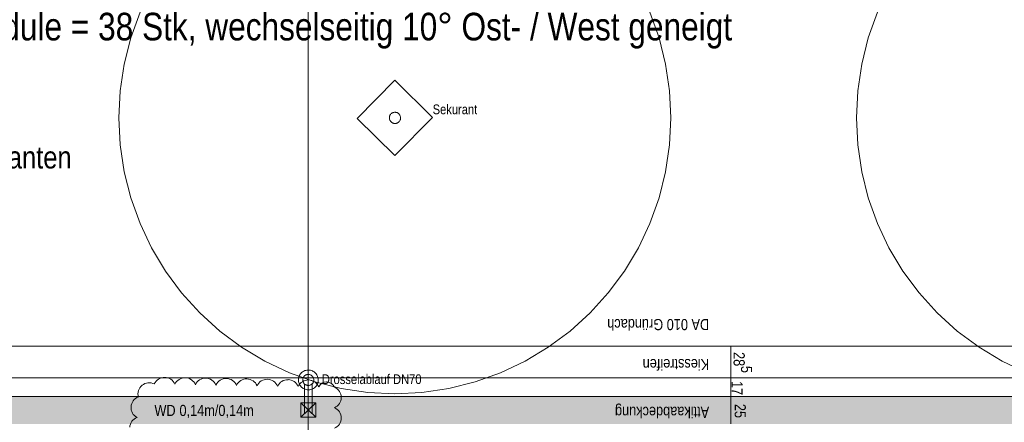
# Model space of a CAD drawing. Extents: x -620 to 300, y 62 to 1112.
# Tile 10 of 45: x -343 to -164, y 376 to 449. Entities that reach past the tile are written whole.
import ezdxf
from ezdxf.lldxf.tags import DXFTag

# ---------------------------------------------------------------- set-up
doc = ezdxf.new("R2010")
doc.units = 0
doc.layers.get('0').update_dxf_attribs({"lineweight": 13})
for name, color, linetype, lineweight, true_color in [('30 -34 Innenwände- 11 Durchbruch', 4, 'Continuous', 9, 0x00ffff), ('30 -36 Dächer- 3 Dachbeläge', 9, 'Continuous', 15, 0x808080), ('30 -36 Dächer- 3 Dachbeläge Gründach', 9, 'Continuous', 9, 0x808080), ('40 -41 Abwasser_Wasser_Gas- 1 Abwasser + sanitäre Anlagen', 7, 'Continuous', 9, 0xff6633), ('70 -72 Beschriftung- 1 Beschriftung allgemein', 7, 'Continuous', 9, 0xff6633), ('70 -76 Bemaßung- 2 Allgemein', 9, 'Continuous', 5, 0x808080), ('70 -77 Revision- 2 Wolken', 7, 'Continuous', 18, 0x944cff)]:
    doc.layers.add(name, color=color, linetype=linetype, lineweight=lineweight, true_color=true_color)
for name, color, linetype, lineweight in [('30 -36 Dächer- 9 Sonstiges zur KG360', 7, 'grob-A06DNCB3MF', 9), ('40 -41 Abwasser_Wasser_Gas- 2 Wasser-1', 7, 'Continuous', 15), ('70 -71 Achsen- 1 Gebäudeachsen', 7, 'STRICHPUNKT2-A06DNCB4MF', 18), ('E_PV_Aufstellzone', 7, 'grob', 35), ('Keine', 7, 'Continuous', 9)]:
    doc.layers.add(name, color=color, linetype=linetype, lineweight=lineweight)
doc.styles.get("Standard").update_dxf_attribs({"font": 'ARIALN.TTF'})
tags = doc.linetypes.add('grob', pattern=[14, 3, -8, 3]).pattern_tags.tags
tags[8:9] = [DXFTag(74, 4), DXFTag(75, 0), DXFTag(340, '0'), DXFTag(46, 0.0), DXFTag(50, 0.0), DXFTag(44, 0.0), DXFTag(45, 0.0)]
tags[6:7] = [DXFTag(74, 4), DXFTag(75, 0), DXFTag(340, '0'), DXFTag(46, 0.0), DXFTag(50, 0.0), DXFTag(44, 0.0), DXFTag(45, 0.0)]
tags[4:5] = [DXFTag(74, 4), DXFTag(75, 0), DXFTag(340, '0'), DXFTag(46, 0.0), DXFTag(50, 0.0), DXFTag(44, 0.0), DXFTag(45, 0.0)]
tags = doc.linetypes.add('grob-A06DNCB3MF', pattern=[14, 3, -8, 3]).pattern_tags.tags
tags[8:9] = [DXFTag(74, 4), DXFTag(75, 0), DXFTag(340, '0'), DXFTag(46, 0.0), DXFTag(50, 0.0), DXFTag(44, 0.0), DXFTag(45, 0.0)]
tags[6:7] = [DXFTag(74, 4), DXFTag(75, 0), DXFTag(340, '0'), DXFTag(46, 0.0), DXFTag(50, 0.0), DXFTag(44, 0.0), DXFTag(45, 0.0)]
tags[4:5] = [DXFTag(74, 4), DXFTag(75, 0), DXFTag(340, '0'), DXFTag(46, 0.0), DXFTag(50, 0.0), DXFTag(44, 0.0), DXFTag(45, 0.0)]
tags = doc.linetypes.add('STRICHPUNKT2-A06DNCB4MF', pattern=[12.7, 6.35, -3.175, 0, -3.175]).pattern_tags.tags
tags[10:11] = [DXFTag(74, 4), DXFTag(75, 0), DXFTag(340, '0'), DXFTag(46, 0.0), DXFTag(50, 0.0), DXFTag(44, 0.0), DXFTag(45, 0.0)]
tags[8:9] = [DXFTag(74, 4), DXFTag(75, 0), DXFTag(340, '0'), DXFTag(46, 0.0), DXFTag(50, 0.0), DXFTag(44, 0.0), DXFTag(45, 0.0)]
tags[6:7] = [DXFTag(74, 4), DXFTag(75, 0), DXFTag(340, '0'), DXFTag(46, 0.0), DXFTag(50, 0.0), DXFTag(44, 0.0), DXFTag(45, 0.0)]
tags[4:5] = [DXFTag(74, 4), DXFTag(75, 0), DXFTag(340, '0'), DXFTag(46, 0.0), DXFTag(50, 0.0), DXFTag(44, 0.0), DXFTag(45, 0.0)]

# ---------------------------------------------------------------- blocks, each defined once
blk = doc.blocks.new('Referenz-A06DNCB5MF')
at = {"layer": '30 -34 Innenwände- 11 Durchbruch', "color": 0, "linetype": 'Continuous', "ltscale": 0.13}
for p, q in [((-291.93, 379.93), (-289.23, 379.93)), ((-289.23, 379.93), (-291.93, 377.33)), ((-289.23, 377.33), (-291.93, 379.93)), ((-291.93, 377.33), (-291.93, 379.93)), ((-291.93, 379.93), (-289.23, 377.33)), ((-289.23, 379.93), (-291.93, 377.33)), ((-289.23, 377.33), (-289.23, 379.93)), ((-291.93, 377.33), (-289.23, 377.33))]:
    blk.add_line(p, q, dxfattribs=at)
at = {"layer": '30 -34 Innenwände- 11 Durchbruch', "color": 0, "lineweight": 0}
for points in [[(-291.93, 377.33), (-291.93, 379.93), (-290.58, 378.63)], [(-289.23, 377.33), (-290.58, 378.63), (-289.23, 379.93)]]:
    blk.add_solid(points, dxfattribs=at)
at = {"layer": '30 -36 Dächer- 3 Dachbeläge', "color": 0, "linetype": 'Continuous', "lineweight": 9, "ltscale": 0.13}
for p, q in [((32.94, 390.15), (-449.88, 390.15)), ((-458.98, 381.05), (42.82, 381.05))]:
    blk.add_line(p, q, dxfattribs=at)
at = {"layer": '30 -36 Dächer- 3 Dachbeläge', "color": 0, "linetype": 'Continuous', "ltscale": 0.15}
blk.add_line((-458.98, 381.05), (42.82, 381.05), dxfattribs=at)
at = {"layer": '30 -36 Dächer- 3 Dachbeläge', "color": 0, "linetype": 'Continuous', "lineweight": 0, "ltscale": 0.13}
for points in [[(-463.98, 376.05), (-458.98, 381.05), (47.82, 376.05)], [(-458.98, 381.05), (47.82, 376.05), (42.82, 381.05)]]:
    blk.add_solid(points, dxfattribs=at)
at = {"layer": '30 -36 Dächer- 3 Dachbeläge Gründach', "color": 0, "linetype": 'Continuous', "ltscale": 0.13}
blk.add_line((-449.88, 390.15), (32.94, 390.15), dxfattribs=at)
at = {"layer": '30 -36 Dächer- 9 Sonstiges zur KG360', "color": 0, "linetype": 'grob-A06DNCB3MF', "lineweight": 5, "ltscale": 0.13}
for p, q in [((-322.72, 446.07), (-321.07, 450.69)), ((-228.68, 450.69), (-227.03, 446.07)), ((-189.12, 446.07), (-187.47, 450.69)), ((-323.92, 441.31), (-322.72, 446.07)), ((-227.03, 446.07), (-225.84, 441.31)), ((-190.32, 441.31), (-189.12, 446.07)), ((-324.64, 436.45), (-323.92, 441.31)), ((-225.84, 441.31), (-225.12, 436.45)), ((-191.04, 436.45), (-190.32, 441.31)), ((-324.88, 431.55), (-324.64, 436.45)), ((-225.12, 436.45), (-224.88, 431.55)), ((-191.28, 431.55), (-191.04, 436.45)), ((-324.64, 426.65), (-324.88, 431.55)), ((-224.88, 431.55), (-225.12, 426.65)), ((-191.04, 426.65), (-191.28, 431.55)), ((-323.92, 421.8), (-324.64, 426.65)), ((-225.12, 426.65), (-225.84, 421.8)), ((-190.32, 421.8), (-191.04, 426.65)), ((-322.72, 417.04), (-323.92, 421.8)), ((-225.84, 421.8), (-227.03, 417.04)), ((-189.12, 417.04), (-190.32, 421.8)), ((-321.07, 412.42), (-322.72, 417.04)), ((-227.03, 417.04), (-228.68, 412.42)), ((-187.47, 412.42), (-189.12, 417.04)), ((-318.97, 407.98), (-321.07, 412.42)), ((-228.68, 412.42), (-230.78, 407.98)), ((-185.37, 407.98), (-187.47, 412.42)), ((-316.45, 403.77), (-318.97, 407.98)), ((-230.78, 407.98), (-233.3, 403.77)), ((-182.85, 403.77), (-185.37, 407.98)), ((-313.53, 399.83), (-316.45, 403.77)), ((-233.3, 403.77), (-236.23, 399.83)), ((-179.93, 399.83), (-182.85, 403.77)), ((-310.23, 396.2), (-313.53, 399.83)), ((-236.23, 399.83), (-239.52, 396.2)), ((-176.63, 396.2), (-179.93, 399.83)), ((-306.6, 392.9), (-310.23, 396.2)), ((-239.52, 396.2), (-243.16, 392.9)), ((-173, 392.9), (-176.63, 396.2)), ((-302.66, 389.98), (-306.6, 392.9)), ((-243.16, 392.9), (-247.1, 389.98)), ((-169.06, 389.98), (-173, 392.9)), ((-298.45, 387.46), (-302.66, 389.98)), ((-247.1, 389.98), (-251.31, 387.46)), ((-164.85, 387.46), (-169.06, 389.98)), ((-294.01, 385.36), (-298.45, 387.46)), ((-251.31, 387.46), (-255.74, 385.36)), ((-160.41, 385.36), (-164.85, 387.46)), ((-289.39, 383.71), (-294.01, 385.36)), ((-255.74, 385.36), (-260.36, 383.71)), ((-284.63, 382.51), (-289.39, 383.71)), ((-260.36, 383.71), (-265.12, 382.51)), ((-279.78, 381.79), (-284.63, 382.51)), ((-274.88, 381.55), (-279.78, 381.79)), ((-269.98, 381.79), (-274.88, 381.55)), ((-265.12, 382.51), (-269.98, 381.79))]:
    blk.add_line(p, q, dxfattribs=at)
at = {"layer": '30 -36 Dächer- 9 Sonstiges zur KG360', "color": 0, "linetype": 'grob-A06DNCB3MF', "ltscale": 0.13}
for p, q in [((-281.7, 431.47), (-274.88, 438.38)), ((-274.88, 438.38), (-268.05, 431.64)), ((-274.88, 424.73), (-281.7, 431.47)), ((-268.05, 431.64), (-274.88, 424.73))]:
    blk.add_line(p, q, dxfattribs=at)
at = {"layer": '30 -36 Dächer- 9 Sonstiges zur KG360', "color": 0, "linetype": 'Continuous', "ltscale": 0.13}
for p, q in [((-275.89, 431.64), (-275.88, 431.74)), ((-275.88, 431.74), (-275.85, 431.84)), ((-275.85, 431.84), (-275.82, 431.93)), ((-275.82, 431.93), (-275.78, 432.02)), ((-275.78, 432.02), (-275.73, 432.11)), ((-275.73, 432.11), (-275.67, 432.19)), ((-275.67, 432.19), (-275.6, 432.26)), ((-275.6, 432.26), (-275.53, 432.33)), ((-275.53, 432.33), (-275.45, 432.39)), ((-275.45, 432.39), (-275.37, 432.44)), ((-275.37, 432.44), (-275.28, 432.49)), ((-275.28, 432.49), (-275.18, 432.52)), ((-275.18, 432.52), (-275.09, 432.55)), ((-275.09, 432.55), (-274.99, 432.56)), ((-274.99, 432.56), (-274.89, 432.57)), ((-274.89, 432.57), (-274.79, 432.57)), ((-274.79, 432.57), (-274.69, 432.55)), ((-274.69, 432.55), (-274.59, 432.53)), ((-274.59, 432.53), (-274.5, 432.5)), ((-274.5, 432.5), (-274.41, 432.46)), ((-274.41, 432.46), (-274.32, 432.41)), ((-274.32, 432.41), (-274.24, 432.35)), ((-274.24, 432.35), (-274.17, 432.28)), ((-274.17, 432.28), (-274.1, 432.21)), ((-274.1, 432.21), (-274.04, 432.13)), ((-274.04, 432.13), (-273.99, 432.04)), ((-273.99, 432.04), (-273.94, 431.95)), ((-273.94, 431.95), (-273.91, 431.86)), ((-273.91, 431.86), (-273.88, 431.76)), ((-273.88, 431.76), (-273.87, 431.67)), ((-275.89, 431.54), (-275.89, 431.64)), ((-275.89, 431.44), (-275.89, 431.54)), ((-275.87, 431.34), (-275.89, 431.44)), ((-275.85, 431.25), (-275.87, 431.34)), ((-275.81, 431.15), (-275.85, 431.25)), ((-275.77, 431.06), (-275.81, 431.15)), ((-275.71, 430.98), (-275.77, 431.06)), ((-275.65, 430.9), (-275.71, 430.98)), ((-275.59, 430.83), (-275.65, 430.9)), ((-275.51, 430.76), (-275.59, 430.83)), ((-275.43, 430.7), (-275.51, 430.76)), ((-275.34, 430.65), (-275.43, 430.7)), ((-275.25, 430.61), (-275.34, 430.65)), ((-275.16, 430.58), (-275.25, 430.61)), ((-275.06, 430.55), (-275.16, 430.58)), ((-274.96, 430.54), (-275.06, 430.55)), ((-274.86, 430.54), (-274.96, 430.54)), ((-274.76, 430.54), (-274.86, 430.54)), ((-274.67, 430.56), (-274.76, 430.54)), ((-274.57, 430.58), (-274.67, 430.56)), ((-274.48, 430.62), (-274.57, 430.58)), ((-274.39, 430.66), (-274.48, 430.62)), ((-274.3, 430.72), (-274.39, 430.66)), ((-274.22, 430.78), (-274.3, 430.72)), ((-274.15, 430.84), (-274.22, 430.78)), ((-274.08, 430.92), (-274.15, 430.84)), ((-274.02, 431), (-274.08, 430.92)), ((-273.97, 431.09), (-274.02, 431)), ((-273.93, 431.18), (-273.97, 431.09)), ((-273.9, 431.27), (-273.93, 431.18)), ((-273.88, 431.37), (-273.9, 431.27)), ((-273.86, 431.47), (-273.88, 431.37)), ((-273.87, 431.67), (-273.86, 431.57)), ((-273.86, 431.57), (-273.86, 431.47))]:
    blk.add_line(p, q, dxfattribs=at)
at = {"layer": '40 -41 Abwasser_Wasser_Gas- 1 Abwasser + sanitäre Anlagen', "color": 0, "linetype": 'grob-A06DNCB3MF', "ltscale": 0.13}
for p, q in [((-290.58, 389.14), (-290.58, 384.05)), ((-291.28, 383.34), (-291.28, 377.99)), ((-289.88, 383.34), (-289.88, 377.99))]:
    blk.add_line(p, q, dxfattribs=at)
at = {"layer": '40 -41 Abwasser_Wasser_Gas- 1 Abwasser + sanitäre Anlagen', "color": 0, "linetype": 'Continuous', "lineweight": 5, "ltscale": 0.13}
for p, q in [((-290.58, 384.05), (-290.59, 384.11)), ((-290.59, 384.11), (-290.56, 384.11)), ((-290.56, 384.11), (-290.58, 384.05))]:
    blk.add_line(p, q, dxfattribs=at)
at = {"layer": '40 -41 Abwasser_Wasser_Gas- 1 Abwasser + sanitäre Anlagen', "color": 0, "lineweight": 0}
for points in [[(-290.58, 384.05), (-290.59, 384.11), (-290.58, 384.11)], [(-290.58, 384.05), (-290.58, 384.11), (-290.56, 384.11)]]:
    blk.add_solid(points, dxfattribs=at)
at = {"layer": '40 -41 Abwasser_Wasser_Gas- 2 Wasser-1', "color": 0, "linetype": 'Continuous', "ltscale": 0.15}
for p, q in [((-290.58, 384.05), (-290.58, 387.89)), ((-291.93, 385.24), (-291.81, 385.37)), ((-291.81, 385.37), (-291.67, 385.48)), ((-291.67, 385.48), (-291.53, 385.58)), ((-291.53, 385.58), (-291.37, 385.67)), ((-291.37, 385.67), (-291.21, 385.74)), ((-291.21, 385.74), (-291.04, 385.79)), ((-291.04, 385.79), (-290.87, 385.83)), ((-290.87, 385.83), (-290.69, 385.85)), ((-290.69, 385.85), (-290.52, 385.85)), ((-290.52, 385.85), (-290.34, 385.84)), ((-290.34, 385.84), (-290.17, 385.81)), ((-290.17, 385.81), (-290, 385.76)), ((-290, 385.76), (-289.83, 385.69)), ((-289.83, 385.69), (-289.68, 385.61)), ((-289.68, 385.61), (-289.53, 385.52)), ((-289.53, 385.52), (-289.39, 385.41)), ((-289.39, 385.41), (-289.26, 385.28)), ((-292.38, 384.11), (-292.36, 384.29)), ((-292.37, 383.94), (-292.38, 384.11)), ((-292.35, 383.76), (-292.37, 383.94)), ((-292.36, 384.29), (-292.33, 384.46)), ((-292.32, 383.59), (-292.35, 383.76)), ((-292.33, 384.46), (-292.28, 384.63)), ((-292.26, 383.42), (-292.32, 383.59)), ((-292.28, 384.63), (-292.22, 384.8)), ((-292.22, 384.8), (-292.14, 384.95)), ((-292.14, 384.95), (-292.04, 385.1)), ((-292.04, 385.1), (-291.93, 385.24)), ((-291.58, 384.09), (-291.57, 384.18)), ((-291.57, 383.99), (-291.58, 384.09)), ((-291.57, 384.18), (-291.55, 384.28)), ((-291.56, 383.89), (-291.57, 383.99)), ((-291.54, 383.79), (-291.56, 383.89)), ((-291.55, 384.28), (-291.52, 384.37)), ((-291.51, 383.7), (-291.54, 383.79)), ((-291.52, 384.37), (-291.49, 384.47)), ((-291.47, 383.61), (-291.51, 383.7)), ((-291.49, 384.47), (-291.44, 384.55)), ((-291.43, 383.53), (-291.47, 383.61)), ((-291.44, 384.55), (-291.39, 384.64)), ((-291.39, 384.64), (-291.33, 384.71)), ((-291.33, 384.71), (-291.26, 384.78)), ((-291.26, 384.78), (-291.19, 384.85)), ((-291.19, 384.85), (-291.1, 384.9)), ((-291.1, 384.9), (-291.02, 384.95)), ((-291.02, 384.95), (-290.93, 384.99)), ((-290.93, 384.99), (-290.84, 385.02)), ((-290.84, 385.02), (-290.74, 385.04)), ((-290.74, 385.04), (-290.64, 385.05)), ((-290.64, 385.05), (-290.54, 385.05)), ((-290.54, 385.05), (-290.45, 385.04)), ((-290.45, 385.04), (-290.35, 385.03)), ((-290.35, 385.03), (-290.26, 385)), ((-290.26, 385), (-290.16, 384.96)), ((-290.16, 384.96), (-290.08, 384.92)), ((-290.08, 384.92), (-289.99, 384.87)), ((-289.99, 384.87), (-289.92, 384.81)), ((-289.92, 384.81), (-289.85, 384.74)), ((-289.85, 384.74), (-289.78, 384.66)), ((-289.78, 384.66), (-289.73, 384.58)), ((-289.71, 383.55), (-289.76, 383.47)), ((-289.73, 384.58), (-289.68, 384.5)), ((-289.67, 383.64), (-289.71, 383.55)), ((-289.68, 384.5), (-289.64, 384.41)), ((-289.63, 383.73), (-289.67, 383.64)), ((-289.64, 384.41), (-289.61, 384.31)), ((-289.6, 383.83), (-289.63, 383.73)), ((-289.61, 384.31), (-289.59, 384.22)), ((-289.59, 383.92), (-289.6, 383.83)), ((-289.59, 384.22), (-289.58, 384.12)), ((-289.58, 384.02), (-289.59, 383.92)), ((-289.58, 384.12), (-289.58, 384.02)), ((-289.26, 385.28), (-289.15, 385.15)), ((-289.15, 385.15), (-289.05, 385)), ((-289.05, 385), (-288.96, 384.85)), ((-288.96, 384.85), (-288.89, 384.69)), ((-288.89, 384.69), (-288.84, 384.52)), ((-288.82, 383.64), (-288.87, 383.47)), ((-288.84, 384.52), (-288.8, 384.35)), ((-288.79, 383.82), (-288.82, 383.64)), ((-288.8, 384.35), (-288.78, 384.17)), ((-288.78, 383.99), (-288.79, 383.82)), ((-288.78, 384.17), (-288.78, 383.99)), ((-292.19, 383.26), (-292.26, 383.42)), ((-292.11, 383.1), (-292.19, 383.26)), ((-292, 382.96), (-292.11, 383.1)), ((-291.89, 382.82), (-292, 382.96)), ((-291.76, 382.7), (-291.89, 382.82)), ((-291.62, 382.59), (-291.76, 382.7)), ((-291.48, 382.49), (-291.62, 382.59)), ((-291.32, 382.41), (-291.48, 382.49)), ((-291.37, 383.44), (-291.43, 383.53)), ((-291.31, 383.37), (-291.37, 383.44)), ((-291.16, 382.35), (-291.32, 382.41)), ((-291.24, 383.3), (-291.31, 383.37)), ((-291.16, 383.24), (-291.24, 383.3)), ((-291.08, 383.19), (-291.16, 383.24)), ((-290.99, 382.3), (-291.16, 382.35)), ((-290.99, 383.14), (-291.08, 383.19)), ((-290.9, 383.11), (-290.99, 383.14)), ((-290.81, 382.27), (-290.99, 382.3)), ((-290.8, 383.08), (-290.9, 383.11)), ((-290.64, 382.25), (-290.81, 382.27)), ((-290.71, 383.06), (-290.8, 383.08)), ((-290.61, 383.05), (-290.71, 383.06)), ((-290.46, 382.26), (-290.64, 382.25)), ((-290.51, 383.06), (-290.61, 383.05)), ((-290.41, 383.07), (-290.51, 383.06)), ((-290.28, 382.28), (-290.46, 382.26)), ((-290.32, 383.09), (-290.41, 383.07)), ((-290.22, 383.12), (-290.32, 383.09)), ((-290.11, 382.31), (-290.28, 382.28)), ((-290.13, 383.16), (-290.22, 383.12)), ((-290.05, 383.2), (-290.13, 383.16)), ((-289.94, 382.37), (-290.11, 382.31)), ((-289.97, 383.26), (-290.05, 383.2)), ((-289.89, 383.32), (-289.97, 383.26)), ((-289.78, 382.44), (-289.94, 382.37)), ((-289.82, 383.39), (-289.89, 383.32)), ((-289.76, 383.47), (-289.82, 383.39)), ((-289.63, 382.52), (-289.78, 382.44)), ((-289.48, 382.63), (-289.63, 382.52)), ((-289.35, 382.74), (-289.48, 382.63)), ((-289.22, 382.87), (-289.35, 382.74)), ((-289.11, 383), (-289.22, 382.87)), ((-289.02, 383.15), (-289.11, 383)), ((-288.94, 383.31), (-289.02, 383.15)), ((-288.87, 383.47), (-288.94, 383.31))]:
    blk.add_line(p, q, dxfattribs=at)
at = {"layer": '70 -71 Achsen- 1 Gebäudeachsen', "color": 0, "linetype": 'STRICHPUNKT2-A06DNCB4MF', "ltscale": 0.18}
for p, q in [((-290.58, 1084.39), (-290.58, 84.95)), ((-538.63, 384.45), (76.59, 384.45))]:
    blk.add_line(p, q, dxfattribs=at)
at = {"layer": '70 -76 Bemaßung- 2 Allgemein', "color": 0, "linetype": 'Continuous', "ltscale": 0.13}
for p, q in [((-214.04, 390.15), (-213.98, 390.15)), ((-214.01, 390.16), (-213.99, 390.14)), ((-214, 390.16), (-214, 390.13)), ((-214, 390.13), (-214, 384.47)), ((-214.04, 384.45), (-213.98, 384.45)), ((-214.04, 384.45), (-213.98, 384.45)), ((-214.01, 384.46), (-213.99, 384.44)), ((-213.99, 384.44), (-214.01, 384.46)), ((-214, 384.44), (-214, 384.47)), ((-214, 384.46), (-214, 384.43)), ((-214, 384.43), (-214, 381.07)), ((-213.96, 381.05), (-214.02, 381.05)), ((-213.96, 381.05), (-214.02, 381.05)), ((-214.01, 381.06), (-213.99, 381.04)), ((-213.99, 381.04), (-214.01, 381.06)), ((-214, 381.04), (-214, 381.07)), ((-214, 381.06), (-214, 381.03)), ((-214, 381.03), (-214, 376.07))]:
    blk.add_line(p, q, dxfattribs=at)
at = {"layer": '70 -77 Revision- 2 Wolken', "color": 0, "linetype": 'Continuous', "ltscale": 0.18}
for centre, major_axis in [((-319.41, 381.51), (0.92, 1.81)), ((-316.64, 382.48), (0.04, 2.03)), ((-316.64, 382.48), (1.88, 0.78)), ((-312.91, 382.41), (0.04, 2.03)), ((-312.91, 382.41), (1.88, 0.78)), ((-309.19, 382.34), (0.04, 2.03)), ((-309.19, 382.34), (1.88, 0.78)), ((-305.47, 382.28), (0.04, 2.03)), ((-305.47, 382.28), (1.88, 0.78)), ((-301.74, 382.21), (0.04, 2.03)), ((-301.74, 382.21), (1.88, 0.78)), ((-298.02, 382.14), (0.04, 2.03)), ((-298.02, 382.14), (1.88, 0.78)), ((-294.29, 382.07), (0.04, 2.03)), ((-294.29, 382.07), (1.88, 0.78)), ((-290.57, 382.01), (0.04, 2.03)), ((-290.57, 382.01), (1.88, 0.78)), ((-287.28, 382.13), (0.03, 1.56)), ((-287.28, 382.13), (1.44, 0.6)), ((-319.41, 381.51), (-1.29, 1.57)), ((-286.65, 380.87), (2.03, 0)), ((-320.67, 379.05), (-0.69, 1.91)), ((-286.65, 380.87), (0.81, -1.86)), ((-320.67, 379.05), (-2.03, 0.13)), ((-286.65, 377.15), (2.03, 0)), ((-320.91, 375.33), (-0.69, 1.91)), ((-286.65, 377.15), (0.81, -1.86))]:
    blk.add_ellipse(centre, major_axis=major_axis, ratio=1, start_param=0, end_param=1.159279, dxfattribs=at)
at = {"layer": '30 -34 Innenwände- 11 Durchbruch', "color": 0, "linetype": 'Continuous', "ltscale": 0.13, "char_height": 2.0138, "attachment_point": 1}
for s, insert in [('{\\fArial Narrow;WD}', (-318.46, 379.53)), ('{\\fArial Narrow;0,14m/0,14m}', (-313.92, 379.53))]:
    blk.add_mtext(s, dxfattribs=dict(at, insert=insert))
at = {"layer": '30 -36 Dächer- 9 Sonstiges zur KG360', "color": 0, "linetype": 'grob-A06DNCB3MF', "ltscale": 0.13, "insert": (-268.05, 433.98), "char_height": 1.7621, "attachment_point": 1}
blk.add_mtext('{\\fArial Narrow;Sekurant}', dxfattribs=at)
at = {"layer": '70 -72 Beschriftung- 1 Beschriftung allgemein', "color": 0, "linetype": 'Continuous', "ltscale": 0.13, "char_height": 2.0138, "attachment_point": 1, "rotation": 180}
for s, insert in [('{\\fArial Narrow;DA 010 Gründach}', (-217.95, 393.08)), ('{\\fArial Narrow;Kiesstreifen}', (-217.95, 385.83)), ('{\\fArial Narrow;Attikaabdeckung}', (-217.96, 377.17))]:
    blk.add_mtext(s, dxfattribs=dict(at, insert=insert))
at = {"layer": '70 -72 Beschriftung- 1 Beschriftung allgemein', "color": 0, "linetype": 'Continuous', "ltscale": 0.13, "insert": (-288.13, 385.07), "char_height": 1.7621, "attachment_point": 1}
blk.add_mtext('{\\fArial Narrow;Drosselablauf DN70}', dxfattribs=at)
at = {"layer": '70 -76 Bemaßung- 2 Allgemein', "color": 0, "linetype": 'Continuous', "ltscale": 0.13, "char_height": 2.0138, "attachment_point": 1, "rotation": 270}
for s, insert in [('{\\fArial Narrow;28}', (-211.51, 389.1)), ('{\\fArial Narrow;5}', (-210.17, 386.6)), ('{\\fArial Narrow;17}', (-211.88, 383.86)), ('{\\fArial Narrow;25}', (-211.31, 379.71))]:
    blk.add_mtext(s, dxfattribs=dict(at, insert=insert))
at = {"layer": 'Keine', "color": 0, "linetype": 'Continuous', "ltscale": 0.13, "insert": (-357.06, 426.41), "char_height": 4.0275, "attachment_point": 1}
blk.add_mtext('{\\fArial Narrow;Sekuranten}', dxfattribs=at)
blk = doc.blocks.new('Einzeiliger Text-A06DNCR1MF')
at = {"color": 0, "linetype": 'Continuous', "lineweight": -2, "ltscale": 0.7, "insert": (-373.08, 450.6), "char_height": 5, "attachment_point": 1}
blk.add_mtext('{\\fArial Narrow;Anzahl Module = 38 Stk, wechselseitig 10° Ost- / West geneigt}', dxfattribs=at)

msp = doc.modelspace()

# ---------------------------------------------------------------- block references
at = {"color": 8, "lineweight": 13, "ltscale": 0.13, "true_color": 0x808080}
msp.add_blockref('Referenz-A06DNCB5MF', (0, 0), dxfattribs=at)
at = {"layer": 'E_PV_Aufstellzone', "color": 7, "ltscale": 0.7}
msp.add_blockref('Einzeiliger Text-A06DNCR1MF', (0, 0), dxfattribs=at)

doc.saveas('drawing.dxf')
